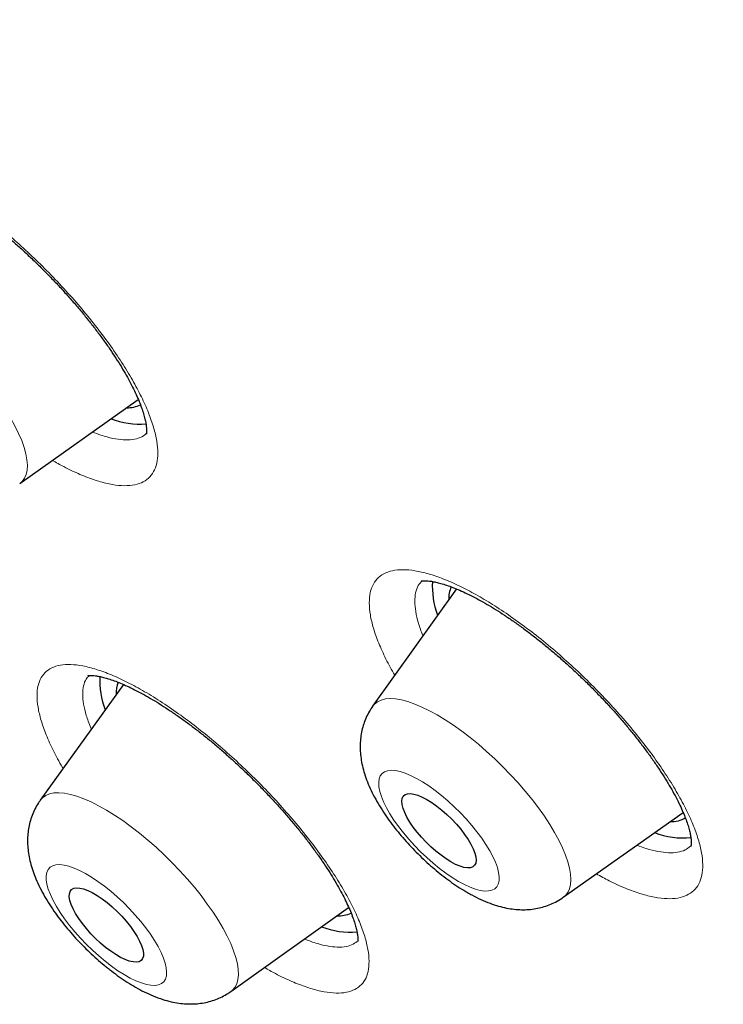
# Model space of a CAD drawing. Header units: millimetres. Extents: x 8 to 961, y 12 to 950.
# Tile 115 of 171: x 842 to 848, y 459 to 468. Entities that reach past the tile are written whole.
import ezdxf

# ---------------------------------------------------------------- set-up
doc = ezdxf.new("R2010")
doc.units = ezdxf.units.MM

msp = doc.modelspace()

# ---------------------------------------------------------------- linework, layer by layer
at = {"color": 7, "linetype": 'Continuous', "lineweight": 30}
for p, q in [((841.9268, 463.6162), (842.9998, 464.3775)), ((845.8801, 462.6616), (845.1223, 461.5989)), ((842.865, 461.7958), (842.1118, 460.7465)), ((846.8487, 459.8683), (847.933, 460.6376)), ((843.8387, 459.0155), (844.9049, 459.7769))]:
    msp.add_line(p, q, dxfattribs=at)
at = {"color": 252, "linetype": 'Continuous', "lineweight": 0, "flags": 128}
for points in [[(841.2999, 464.8752), (841.3725, 464.8049), (841.4431, 464.7325), (841.5113, 464.6584), (841.5765, 464.5834), (841.6383, 464.5077), (841.6963, 464.432), (841.7501, 464.3567), (841.7994, 464.2824), (841.8437, 464.2096), (841.8828, 464.1387), (841.9165, 464.0704), (841.9444, 464.0049), (841.9664, 463.9428), (841.9824, 463.8845), (841.9923, 463.8304), (841.9959, 463.7809), (841.9932, 463.7363), (841.9844, 463.6969), (841.9693, 463.663), (841.9482, 463.6347), (841.9268, 463.6162)], [(845.1223, 461.5989), (845.1379, 461.6174), (845.1654, 461.6391), (845.1987, 461.6549), (845.2375, 461.6644), (845.2815, 461.6677), (845.3305, 461.6647), (845.384, 461.6555), (845.4418, 461.6401), (845.5034, 461.6186), (845.5684, 461.5912), (845.6363, 461.5581), (845.7068, 461.5195)], [(845.7068, 461.5195), (845.7793, 461.4756), (845.8534, 461.4267), (845.9284, 461.3732), (846.004, 461.3155), (846.0795, 461.254), (846.1545, 461.189), (846.2285, 461.121), (846.301, 461.0504), (846.3714, 460.9779), (846.4393, 460.9037), (846.5042, 460.8286), (846.5657, 460.7529), (846.6234, 460.6772), (846.6768, 460.602), (846.7256, 460.5278), (846.7695, 460.4551), (846.8081, 460.3845), (846.8412, 460.3164), (846.8686, 460.2512), (846.8901, 460.1894), (846.9056, 460.1315), (846.9148, 460.0778), (846.9179, 460.0288), (846.9147, 459.9846), (846.9052, 459.9457), (846.8896, 459.9122), (846.868, 459.8846), (846.8468, 459.867)], [(845.8992, 460.0128), (845.9531, 459.9837), (846.0044, 459.9601), (846.0525, 459.9423), (846.0968, 459.9305), (846.137, 459.9249), (846.1724, 459.9254), (846.2027, 459.9321), (846.2276, 459.945), (846.2467, 459.9637), (846.26, 459.9883), (846.2671, 460.0183), (846.2681, 460.0534), (846.2628, 460.0933), (846.2515, 460.1375), (846.2342, 460.1854), (846.211, 460.2366), (846.1824, 460.2904), (846.1485, 460.3463), (846.1098, 460.4036), (846.0667, 460.4617), (846.0197, 460.5199), (845.9694, 460.5775), (845.9162, 460.6339), (845.8609, 460.6885), (845.804, 460.7406), (845.7461, 460.7897), (845.688, 460.8352), (845.6303, 460.8765), (845.5736, 460.9133), (845.5187, 460.945), (845.466, 460.9714), (845.4162, 460.9921), (845.3699, 461.0069), (845.3276, 461.0156), (845.2898, 461.0182), (845.2569, 461.0146), (845.2293, 461.0048), (845.2072, 460.9889), (845.191, 460.9672), (845.1808, 460.9399), (845.1767, 460.9073), (845.1789, 460.8697), (845.1872, 460.8277), (845.2015, 460.7816), (845.2218, 460.7319), (845.2477, 460.6793), (845.279, 460.6244), (845.3154, 460.5677), (845.3563, 460.5099), (845.4014, 460.4517), (845.4502, 460.3938), (845.502, 460.3366), (845.5563, 460.2811), (845.6125, 460.2276), (845.67, 460.177), (845.728, 460.1296), (845.786, 460.0862), (845.8433, 460.0471), (845.8992, 460.0128)], [(842.1118, 460.7465), (842.1327, 460.7699), (842.1616, 460.7904), (842.1961, 460.8047), (842.2361, 460.8129), (842.2812, 460.8148), (842.3312, 460.8104), (842.3858, 460.7998), (842.4444, 460.7831), (842.5068, 460.7602), (842.5725, 460.7316), (842.6411, 460.6972), (842.7121, 460.6573), (842.785, 460.6123), (842.8593, 460.5624), (842.9345, 460.5079), (843.0102, 460.4493)], [(843.0102, 460.4493), (843.0856, 460.3869), (843.1605, 460.3212), (843.2342, 460.2526), (843.3063, 460.1816), (843.3762, 460.1086), (843.4435, 460.0342), (843.5077, 459.9589), (843.5684, 459.8831), (843.6251, 459.8075), (843.6775, 459.7324), (843.7253, 459.6585), (843.768, 459.5862), (843.8055, 459.5161), (843.8374, 459.4486), (843.8635, 459.3841), (843.8836, 459.3232), (843.8977, 459.2662), (843.9056, 459.2134), (843.9072, 459.1654), (843.9026, 459.1224), (843.8918, 459.0847), (843.8749, 459.0525), (843.8519, 459.0261), (843.8387, 459.0155)], [(842.7003, 459.2885), (842.7584, 459.2439), (842.8159, 459.2036), (842.8723, 459.1679), (842.9268, 459.1373), (842.9789, 459.1122), (843.0279, 459.0928), (843.0734, 459.0793), (843.1147, 459.0719), (843.1515, 459.0708), (843.1832, 459.0758), (843.2097, 459.0869), (843.2304, 459.104), (843.2453, 459.127), (843.2542, 459.1555), (843.2568, 459.1893), (843.2533, 459.2279), (843.2437, 459.2709), (843.228, 459.3179), (843.2065, 459.3682), (843.1793, 459.4213), (843.1468, 459.4767), (843.1094, 459.5337), (843.0675, 459.5916), (843.0216, 459.6499), (842.9721, 459.7077), (842.9197, 459.7645), (842.8649, 459.8197), (842.8083, 459.8725), (842.7507, 459.9225), (842.6926, 459.969), (842.6347, 460.0116), (842.5777, 460.0496), (842.5222, 460.0828), (842.4688, 460.1107), (842.4182, 460.133), (842.3708, 460.1495), (842.3274, 460.1599), (842.2883, 460.1642), (842.254, 460.1623), (842.2248, 460.1542), (842.2012, 460.14), (842.1833, 460.1199), (842.1714, 460.0942), (842.1657, 460.063), (842.1661, 460.0267), (842.1727, 459.9859), (842.1854, 459.9408), (842.204, 459.8921), (842.2284, 459.8403), (842.2582, 459.786), (842.2932, 459.7297), (842.3329, 459.6722), (842.3769, 459.614), (842.4247, 459.5559), (842.4758, 459.4985), (842.5294, 459.4424), (842.5852, 459.3883), (842.6424, 459.3368), (842.7003, 459.2885)]]:
    msp.add_lwpolyline(points, dxfattribs=at)
at = {"color": 7, "linetype": 'Continuous', "lineweight": 30, "flags": 128}
for points in [[(845.6137, 460.7537), (845.6581, 460.7261), (845.7036, 460.6937), (845.7495, 460.6572), (845.7949, 460.6172), (845.8389, 460.5745), (845.8808, 460.5298), (845.9197, 460.4841), (845.955, 460.4381), (845.9859, 460.3928), (846.012, 460.3489), (846.0326, 460.3073), (846.0474, 460.2687), (846.0562, 460.234), (846.0588, 460.2036), (846.0551, 460.1782), (846.0453, 460.1583), (846.0294, 460.1442), (846.0078, 460.1362), (845.9809, 460.1345), (845.9491, 460.139), (845.9132, 460.1497), (845.8737, 460.1664), (845.8314, 460.1888), (845.787, 460.2165), (845.7415, 460.2489), (845.6956, 460.2854), (845.6502, 460.3254), (845.6062, 460.3681), (845.5643, 460.4127), (845.5254, 460.4585), (845.4901, 460.5044), (845.4592, 460.5498), (845.4332, 460.5937), (845.4125, 460.6353), (845.3977, 460.6738), (845.3889, 460.7086), (845.3863, 460.739), (845.39, 460.7643), (845.3998, 460.7842), (845.4157, 460.7983), (845.4373, 460.8063), (845.4642, 460.8081), (845.496, 460.8035), (845.5319, 460.7928), (845.5714, 460.7761), (845.6137, 460.7537)], [(842.7175, 459.82), (842.7633, 459.7814), (842.808, 459.7398), (842.851, 459.696), (842.8913, 459.6506), (842.9283, 459.6046), (842.9612, 459.5589), (842.9895, 459.5143), (843.0125, 459.4715), (843.03, 459.4315), (843.0415, 459.395), (843.0469, 459.3626), (843.046, 459.335), (843.0388, 459.3126), (843.0256, 459.2959), (843.0065, 459.2851), (842.9819, 459.2806), (842.9522, 459.2823), (842.9181, 459.2903), (842.8801, 459.3044), (842.8389, 459.3243), (842.7954, 459.3497), (842.7503, 459.38), (842.7044, 459.4148), (842.6587, 459.4533), (842.6139, 459.4949), (842.571, 459.5388), (842.5307, 459.5842), (842.4937, 459.6301), (842.4608, 459.6759), (842.4325, 459.7205), (842.4094, 459.7632), (842.392, 459.8032), (842.3804, 459.8398), (842.3751, 459.8721), (842.376, 459.8998), (842.3831, 459.9222), (842.3964, 459.9389), (842.4155, 459.9496), (842.4401, 459.9542), (842.4697, 459.9524), (842.5039, 459.9444), (842.5419, 459.9304), (842.583, 459.9105), (842.6266, 459.8851), (842.6717, 459.8547), (842.7175, 459.82)]]:
    msp.add_lwpolyline(points, dxfattribs=at)
at = {"color": 7, "linetype": 'Continuous', "lineweight": 30}
for centre, radius, start, end in [((842.9014, 464.5834), 0.281, 268.48104, 295.11124), ((843.0079, 464.8462), 0.692, 248.41606, 275.22868), ((846.3686, 462.6805), 0.7061, 176.02419, 201.29952), ((846.1009, 462.57), 0.2901, 157.64624, 181.10298), ((843.3658, 461.8283), 0.715, 176.76551, 201.47769), ((843.1074, 461.7131), 0.3082, 160.25099, 181.64317), ((847.8256, 460.8207), 0.2664, 267.9229, 300.14274), ((847.9263, 461.0843), 0.6778, 248.25917, 276.64201), ((844.8104, 459.9877), 0.2873, 267.55425, 293.99494), ((844.918, 460.2464), 0.6941, 248.18192, 275.31218)]:
    msp.add_arc(centre, radius, start, end, dxfattribs=at)
for points, knots in [([(895.6834, 453.7518), (895.7116, 453.7813), (895.7647, 453.8366), (895.8338, 453.9104), (895.889, 453.9705), (895.9314, 454.0173), (895.9692, 454.0597), (896.0026, 454.0978), (896.0366, 454.1369), (896.0724, 454.1786), (896.112, 454.2256), (896.1556, 454.278), (896.1992, 454.3316), (896.2419, 454.3849), (896.279, 454.432), (896.3124, 454.4751), (896.3402, 454.5116), (896.3647, 454.544), (896.3885, 454.5758), (896.4146, 454.611), (896.4435, 454.6506), (896.4747, 454.694), (896.5057, 454.7378), (896.5346, 454.779), (896.5594, 454.8151), (896.5805, 454.846), (896.5994, 454.8739), (896.6183, 454.9023), (896.6394, 454.9341), (896.6645, 454.9724), (896.6934, 455.0172), (896.7251, 455.067), (896.757, 455.1181), (896.7862, 455.1656), (896.8129, 455.2098), (896.8383, 455.2524), (896.8652, 455.2982), (896.8938, 455.3476), (896.9217, 455.3967), (896.9467, 455.4414), (896.9672, 455.4786), (896.9843, 455.51), (897.0035, 455.5455), (897.0277, 455.591), (897.0584, 455.6496), (897.091, 455.7133), (897.1235, 455.7782), (897.1637, 455.8603), (897.2107, 455.9592), (897.2565, 456.0597), (897.2933, 456.1431), (897.3233, 456.2126), (897.3546, 456.2871), (897.3874, 456.3673), (897.4202, 456.4499), (897.4549, 456.5399), (897.4909, 456.6366), (897.5282, 456.7409), (897.5629, 456.8416), (897.594, 456.9357), (897.6229, 457.0258), (897.6518, 457.1194), (897.6821, 457.2217), (897.7147, 457.3363), (897.7483, 457.4609), (897.7818, 457.592), (897.8122, 457.7186), (897.8369, 457.8278), (897.8565, 457.9181), (897.8719, 457.9923), (897.8866, 458.0653), (897.9019, 458.1446), (897.9185, 458.2341), (897.9358, 458.3326), (897.9531, 458.4369), (897.9697, 458.5437), (897.9852, 458.6498), (897.9992, 458.7535), (898.0154, 458.881), (898.0327, 459.033), (898.0503, 459.211), (898.0656, 459.3927), (898.0786, 459.5812), (898.0872, 459.7402), (898.0926, 459.866), (898.0958, 459.9556), (898.0984, 460.0432), (898.1003, 460.1251), (898.1015, 460.191), (898.1022, 460.2421), (898.1026, 460.2842), (898.103, 460.3303), (898.1032, 460.3841), (898.1032, 460.4465), (898.1029, 460.5394), (898.1015, 460.6575), (898.0986, 460.7952), (898.0948, 460.9245), (898.0902, 461.0452), (898.0853, 461.1559), (898.0801, 461.2555), (898.0757, 461.3337), (898.0721, 461.3926), (898.0693, 461.4353), (898.0665, 461.4782), (898.0631, 461.5271), (898.0588, 461.587), (898.0534, 461.6582), (898.0471, 461.7369), (898.0401, 461.8193), (898.032, 461.9098), (898.0227, 462.0078), (898.0121, 462.1131), (898.001, 462.2174), (897.9896, 462.3185), (897.9785, 462.4135), (897.969, 462.4913), (897.9613, 462.5525), (897.9553, 462.5991), (897.9499, 462.6408), (897.9448, 462.6792), (897.9393, 462.7197), (897.9327, 462.768), (897.9244, 462.828), (897.9142, 462.8995), (897.9025, 462.9792), (897.89, 463.0621), (897.8774, 463.1438), (897.8648, 463.2231), (897.8524, 463.2999), (897.8368, 463.3935), (897.8183, 463.502), (897.7969, 463.6233), (897.7767, 463.7347), (897.7578, 463.836), (897.7404, 463.927), (897.7245, 464.0086), (897.7092, 464.0854), (897.6931, 464.1654), (897.6744, 464.2568), (897.6489, 464.3783), (897.6169, 464.5269), (897.5786, 464.6991), (897.538, 464.8761), (897.4952, 465.0568), (897.4512, 465.237), (897.4071, 465.4121), (897.3643, 465.578), (897.3232, 465.7337), (897.2867, 465.8688), (897.2548, 465.9851), (897.2256, 466.0901), (897.1942, 466.2013), (897.1589, 466.3247), (897.1192, 466.461), (897.0755, 466.6086), (897.0288, 466.7632), (896.9806, 466.9203), (896.9316, 467.0771), (896.8821, 467.2327), (896.8323, 467.387), (896.7822, 467.5394), (896.7331, 467.6867), (896.6875, 467.8215), (896.6469, 467.9403), (896.6114, 468.0431), (896.5793, 468.135), (896.5481, 468.2238), (896.5149, 468.3175), (896.4773, 468.4226), (896.4335, 468.5441), (896.3831, 468.6822), (896.3269, 468.8342), (896.2678, 468.9923), (896.2067, 469.1534), (896.1437, 469.3173), (896.0789, 469.4841), (896.0122, 469.6535), (895.9453, 469.8213), (895.8809, 469.9807), (895.8223, 470.1244), (895.7706, 470.25), (895.7256, 470.3586), (895.6837, 470.4588), (895.6364, 470.5713), (895.579, 470.7069), (895.5097, 470.8688), (895.4336, 471.0446), (895.3522, 471.231), (895.2664, 471.4248), (895.1764, 471.6259), (895.0696, 471.8618), (894.9447, 472.1339), (894.8015, 472.4406), (894.6539, 472.7516), (894.4617, 473.1504), (894.2971, 473.4843), (894.1629, 473.7523), (894.1071, 473.8632), (894.0543, 473.9674), (894.0067, 474.0612), (893.9654, 474.1421), (893.9306, 474.21), (893.9028, 474.2642), (893.8819, 474.3049), (893.8645, 474.3387), (893.8459, 474.3747), (893.8183, 474.428), (893.7798, 474.5023), (893.7317, 474.5948), (893.6787, 474.6963), (893.6229, 474.8026), (893.5644, 474.9136), (893.5031, 475.0293), (893.4199, 475.1856), (893.3122, 475.3863), (893.1776, 475.635), (892.9986, 475.962), (892.7726, 476.3694), (892.4955, 476.8597), (892.201, 477.3714), (891.9608, 477.7812), (891.7823, 478.0819), (891.6718, 478.2669), (891.5593, 478.4541), (891.4477, 478.6387), (891.341, 478.8141), (891.2433, 478.9738), (891.1559, 479.1159), (891.0789, 479.2406), (891.0154, 479.3431), (890.9644, 479.4252), (890.9249, 479.4886), (890.893, 479.5397), (890.8688, 479.5784), (890.8505, 479.6077), (890.8318, 479.6376), (890.8071, 479.677), (890.7741, 479.7296), (890.7351, 479.7917), (890.678, 479.8823), (890.5998, 480.006), (890.4971, 480.1678), (890.38, 480.3513), (890.2482, 480.5565), (890.1016, 480.7836), (889.9398, 481.0323), (889.7659, 481.2974), (889.4554, 481.7672), (889.044, 482.3797), (888.5275, 483.1323), (888.0426, 483.826), (887.552, 484.5151), (887.0564, 485.1995), (886.5356, 485.9067), (885.986, 486.64), (885.4041, 487.4029), (884.8081, 488.1705), (884.1983, 488.9425), (883.5746, 489.7185), (883.0251, 490.3907), (882.555, 490.958), (882.1703, 491.4179), (881.7876, 491.8707), (881.4121, 492.3109), (881.0472, 492.7347), (880.6932, 493.1422), (880.3506, 493.5334), (880.0196, 493.9082), (879.7004, 494.2669), (879.3935, 494.6093), (879.099, 494.9355), (878.8145, 495.2485), (878.5314, 495.558), (878.2409, 495.8735), (877.9363, 496.2021), (877.5882, 496.5751), (877.1932, 496.9947), (876.7482, 497.463), (876.2795, 497.9512), (875.787, 498.4591), (875.305, 498.9507), (874.8363, 499.4239), (874.3865, 499.8738), (873.9291, 500.3269), (873.47, 500.7772), (872.9662, 501.2669), (872.4177, 501.7941), (871.8251, 502.3567), (871.1708, 502.9704), (870.4558, 503.6315), (869.6811, 504.3365), (868.9146, 505.0227), (868.1943, 505.6575), (867.5186, 506.2443), (866.8805, 506.7909), (866.2348, 507.3364), (865.5765, 507.8849), (864.9052, 508.4359), (864.2346, 508.9783), (863.5653, 509.5114), (862.898, 510.0349), (862.2201, 510.5587), (861.5318, 511.0821), (860.9016, 511.5535), (860.3313, 511.9738), (859.8269, 512.3411), (859.3294, 512.6988), (858.8465, 513.0417), (858.384, 513.3661), (857.9418, 513.6726), (857.5196, 513.9619), (857.1146, 514.2363), (856.7674, 514.469), (856.4747, 514.6634), (856.2331, 514.8227), (855.9992, 514.976), (855.7728, 515.1233), (855.555, 515.264), (855.3592, 515.3898), (855.1906, 515.4975), (855.0531, 515.5849), (854.9503, 515.65), (854.8769, 515.6963), (854.8265, 515.7281), (854.7749, 515.7607), (854.7087, 515.8022), (854.6204, 515.8577), (854.5084, 515.9277), (854.3772, 516.0093), (854.2274, 516.1023), (854.0588, 516.2062), (853.8716, 516.321), (853.6724, 516.4424), (853.4627, 516.5693), (853.2492, 516.6976), (853.0336, 516.8262), (852.8226, 516.951), (852.6177, 517.0715), (852.3694, 517.2163), (852.0823, 517.3822), (851.7607, 517.5657), (851.4579, 517.7365), (851.1737, 517.895), (850.9071, 518.0421), (850.6465, 518.1843), (850.3906, 518.3226), (850.1387, 518.4573), (849.9422, 518.5611), (849.7973, 518.6373), (849.7035, 518.6863), (849.6336, 518.7228), (849.5872, 518.7468), (849.5611, 518.7604), (849.5375, 518.7726), (849.5154, 518.784), (849.4901, 518.7972), (849.4544, 518.8156), (849.4034, 518.8419), (849.3358, 518.8767), (849.253, 518.9191), (849.1602, 518.9664), (849.0632, 519.0158), (848.967, 519.0644), (848.819, 519.139), (848.6225, 519.2372), (848.3668, 519.3635), (848.1097, 519.4888), (847.8526, 519.6125), (847.5999, 519.7325), (847.3532, 519.8482), (847.114, 519.9589), (846.895, 520.0589), (846.6956, 520.1489), (846.5154, 520.2294), (846.3563, 520.2997), (846.2173, 520.3606), (846.0977, 520.4127), (845.9941, 520.4574), (845.9064, 520.495), (845.8422, 520.5224), (845.7978, 520.5414), (845.7691, 520.5535), (845.739, 520.5663), (845.6987, 520.5833), (845.6464, 520.6054), (845.5822, 520.6324), (845.509, 520.663), (845.4233, 520.6987), (845.3288, 520.7378), (845.1922, 520.794), (845.0221, 520.8631), (844.8239, 520.9426), (844.6393, 521.0155), (844.4656, 521.0833), (844.2944, 521.1493), (844.1176, 521.2165), (843.9655, 521.2735), (843.8408, 521.3197), (843.7461, 521.3545), (843.6509, 521.3892), (843.5596, 521.4222), (843.4708, 521.4541), (843.3894, 521.4831), (843.3177, 521.5085), (843.2634, 521.5276), (843.2197, 521.5429), (843.1774, 521.5576), (843.1279, 521.5749), (843.0646, 521.5967), (842.9865, 521.6236), (842.8926, 521.6556), (842.7858, 521.6916), (842.6666, 521.7314), (842.5382, 521.7737), (842.341, 521.8379), (842.0761, 521.922), (841.8229, 521.9994), (841.6432, 522.053), (841.5394, 522.0835), (841.4372, 522.1133), (841.3419, 522.1406), (841.259, 522.1641), (841.1922, 522.1829), (841.1386, 522.1978), (841.09, 522.2112), (841.037, 522.2258), (840.9742, 522.2429), (840.8978, 522.2636), (840.8072, 522.2878), (840.7028, 522.3153), (840.5925, 522.3438), (840.4816, 522.372), (840.3744, 522.3988), (840.2711, 522.4242), (840.1716, 522.4483), (840.0661, 522.4733), (839.9554, 522.4991), (839.8407, 522.5253), (839.735, 522.5489), (839.6406, 522.5696), (839.5596, 522.5871), (839.4975, 522.6002), (839.4513, 522.6099), (839.414, 522.6177), (839.3722, 522.6263), (839.3214, 522.6367), (839.2609, 522.6489), (839.1907, 522.6629), (839.0959, 522.6815), (838.9804, 522.7036), (838.8498, 522.7277), (838.7241, 522.7502), (838.605, 522.7708), (838.4923, 522.7897), (838.3879, 522.8066), (838.2921, 522.8217), (838.2051, 522.835), (838.1251, 522.847), (838.0503, 522.8578), (837.968, 522.8694), (837.871, 522.8827), (837.7541, 522.8981), (837.6272, 522.9139), (837.4936, 522.9296), (837.3588, 522.9445), (837.2243, 522.9584), (837.1036, 522.97), (836.9993, 522.9793), (836.9136, 522.9865), (836.8364, 522.9927), (836.7618, 522.9983), (836.6838, 523.0038), (836.5973, 523.0096), (836.5021, 523.0153), (836.4013, 523.0208), (836.2719, 523.0271), (836.1182, 523.0332), (835.9434, 523.0381), (835.7783, 523.0409), (835.6394, 523.0417), (835.5182, 523.0414), (835.4056, 523.0403), (835.2853, 523.0382), (835.1642, 523.0349), (835.0481, 523.0307), (834.9453, 523.0262), (834.8567, 523.0216), (834.7836, 523.0174), (834.719, 523.0134), (834.6628, 523.0096), (834.6127, 523.006), (834.5615, 523.0021), (834.5031, 522.9975), (834.434, 522.9916), (834.3551, 522.9845), (834.2738, 522.9765), (834.1913, 522.9679), (834.1091, 522.9587), (834.0256, 522.9487), (833.9456, 522.9386), (833.8744, 522.9291), (833.8124, 522.9205), (833.7556, 522.9123), (833.6999, 522.904), (833.6415, 522.895), (833.58, 522.8851), (833.5013, 522.872), (833.4048, 522.8551), (833.2945, 522.8346), (833.1886, 522.8138), (833.0907, 522.7935), (832.9945, 522.7726), (832.8961, 522.7502), (832.8011, 522.7276), (832.7183, 522.707), (832.6403, 522.687), (832.5594, 522.6655), (832.4729, 522.6417), (832.3875, 522.6172), (832.3095, 522.5942), (832.2359, 522.5717), (832.1618, 522.5484), (832.0837, 522.5232), (831.9987, 522.4948), (831.9097, 522.464), (831.8201, 522.4319), (831.7389, 522.4019), (831.6629, 522.3729), (831.5863, 522.343), (831.5087, 522.3117), (831.429, 522.2787), (831.3463, 522.2435), (831.2573, 522.2043), (831.165, 522.1624), (831.0755, 522.1204), (830.9936, 522.0808), (830.9173, 522.0429), (830.8446, 522.0058), (830.7732, 521.9685), (830.7039, 521.9313), (830.6345, 521.8933), (830.5727, 521.8586), (830.518, 521.8273), (830.4724, 521.8007), (830.4283, 521.7746), (830.3862, 521.7494), (830.3434, 521.7234), (830.294, 521.6929), (830.2351, 521.6558), (830.1686, 521.6131), (830.1032, 521.5701), (830.0465, 521.532), (830.001, 521.5008), (829.9637, 521.4749), (829.9283, 521.4501), (829.8911, 521.4237), (829.8504, 521.3944), (829.8068, 521.3626), (829.761, 521.3286), (829.7115, 521.2914), (829.66, 521.2519), (829.609, 521.2121), (829.5623, 521.175), (829.5208, 521.1416), (829.4803, 521.1085), (829.4376, 521.0732), (829.3912, 521.0341), (829.3441, 520.9939), (829.2998, 520.9555), (829.2595, 520.92), (829.2219, 520.8865), (829.177, 520.846), (829.1195, 520.7933), (829.0483, 520.7267), (828.9954, 520.6763), (828.967, 520.6492)], [0, 0, 0, 0, 0.001277, 0.002397, 0.003362, 0.004197, 0.004959, 0.005653, 0.006286, 0.007146, 0.008012, 0.008984, 0.010172, 0.011085, 0.012024, 0.012837, 0.013519, 0.014077, 0.014669, 0.015322, 0.016065, 0.016899, 0.017755, 0.018506, 0.019185, 0.019743, 0.020205, 0.020715, 0.021295, 0.021947, 0.022807, 0.023731, 0.024647, 0.025554, 0.026271, 0.027002, 0.02781, 0.028698, 0.029614, 0.030391, 0.031035, 0.031548, 0.032016, 0.032876, 0.033899, 0.035034, 0.036138, 0.037201, 0.039196, 0.041114, 0.042222, 0.043328, 0.044547, 0.045891, 0.04726, 0.048572, 0.050262, 0.051935, 0.053575, 0.05506, 0.056394, 0.05784, 0.059451, 0.061166, 0.063184, 0.065248, 0.067222, 0.068985, 0.070217, 0.071311, 0.072337, 0.07351, 0.074876, 0.076355, 0.077904, 0.079507, 0.081067, 0.082572, 0.084049, 0.086631, 0.08917, 0.091718, 0.094396, 0.097179, 0.098419, 0.099666, 0.100917, 0.102062, 0.103062, 0.103638, 0.104172, 0.104795, 0.105533, 0.106385, 0.107351, 0.109331, 0.111189, 0.112924, 0.114535, 0.11602, 0.117344, 0.118493, 0.119114, 0.119669, 0.120177, 0.120805, 0.121594, 0.122527, 0.123594, 0.12467, 0.125735, 0.127109, 0.128464, 0.129799, 0.131115, 0.13234, 0.133424, 0.134076, 0.134665, 0.13519, 0.135653, 0.136116, 0.136722, 0.137474, 0.138374, 0.139412, 0.140459, 0.141475, 0.142457, 0.143407, 0.144324, 0.145922, 0.14741, 0.148784, 0.150005, 0.151109, 0.152098, 0.152971, 0.153891, 0.154991, 0.15627, 0.158264, 0.160319, 0.162414, 0.164549, 0.166707, 0.168751, 0.170679, 0.17249, 0.174154, 0.175354, 0.176499, 0.177764, 0.179171, 0.180721, 0.182412, 0.184189, 0.185957, 0.187715, 0.189462, 0.191169, 0.192866, 0.194534, 0.196057, 0.197323, 0.198449, 0.199437, 0.200342, 0.20136, 0.202504, 0.203775, 0.205319, 0.206991, 0.208696, 0.210426, 0.21218, 0.213959, 0.215763, 0.217588, 0.219297, 0.220818, 0.22213, 0.22326, 0.224238, 0.22528, 0.226792, 0.228485, 0.23034, 0.232274, 0.234276, 0.236347, 0.238486, 0.241539, 0.244693, 0.247848, 0.250993, 0.256761, 0.25789, 0.259019, 0.260077, 0.261005, 0.261815, 0.262489, 0.263025, 0.263425, 0.263698, 0.26403, 0.264496, 0.265282, 0.266235, 0.267239, 0.268287, 0.26938, 0.270519, 0.271702, 0.273987, 0.276423, 0.278999, 0.283555, 0.288295, 0.293218, 0.298324, 0.300067, 0.30183, 0.303613, 0.305411, 0.307091, 0.308605, 0.30995, 0.311128, 0.312138, 0.312854, 0.313453, 0.313935, 0.3143, 0.314548, 0.314762, 0.315146, 0.315663, 0.31625, 0.316902, 0.318222, 0.319744, 0.321468, 0.323393, 0.32552, 0.327849, 0.330374, 0.332951, 0.340995, 0.347461, 0.35387, 0.360223, 0.366519, 0.372759, 0.379713, 0.386708, 0.393744, 0.400822, 0.407941, 0.415102, 0.419341, 0.423594, 0.427802, 0.431865, 0.435784, 0.439557, 0.443186, 0.446669, 0.450007, 0.453201, 0.456249, 0.459153, 0.461992, 0.464956, 0.468051, 0.471278, 0.475521, 0.479972, 0.484631, 0.489498, 0.494574, 0.498837, 0.503236, 0.507694, 0.512118, 0.516506, 0.522199, 0.527832, 0.533405, 0.540774, 0.548034, 0.555187, 0.562232, 0.568125, 0.57398, 0.579936, 0.586001, 0.592178, 0.598465, 0.604494, 0.610621, 0.616848, 0.623173, 0.629597, 0.634236, 0.638924, 0.643547, 0.648012, 0.652318, 0.656395, 0.660318, 0.664089, 0.667708, 0.670036, 0.672296, 0.674488, 0.676612, 0.678668, 0.680625, 0.682136, 0.683432, 0.684512, 0.685047, 0.685508, 0.685939, 0.686511, 0.687382, 0.688445, 0.689686, 0.691106, 0.692704, 0.694481, 0.696437, 0.698388, 0.700475, 0.70255, 0.70457, 0.706537, 0.70845, 0.711731, 0.714841, 0.717778, 0.720543, 0.723135, 0.725578, 0.728189, 0.730667, 0.733014, 0.734004, 0.734964, 0.7358, 0.736084, 0.736343, 0.736577, 0.736786, 0.736999, 0.737332, 0.737847, 0.738519, 0.739348, 0.740314, 0.741289, 0.742249, 0.743195, 0.745726, 0.748152, 0.750903, 0.753505, 0.755958, 0.758605, 0.761052, 0.763302, 0.765352, 0.767213, 0.768889, 0.770299, 0.771544, 0.772625, 0.77354, 0.774291, 0.77464, 0.774936, 0.77519, 0.775587, 0.776201, 0.776836, 0.777605, 0.778508, 0.779541, 0.780591, 0.782836, 0.784941, 0.786908, 0.788739, 0.790515, 0.792416, 0.794442, 0.795441, 0.796467, 0.797522, 0.798545, 0.799448, 0.800428, 0.801213, 0.801804, 0.802213, 0.802651, 0.803195, 0.803845, 0.804737, 0.805773, 0.806954, 0.808278, 0.809735, 0.811236, 0.814869, 0.818639, 0.819806, 0.820985, 0.822177, 0.823301, 0.824251, 0.825028, 0.8256, 0.826097, 0.826704, 0.827428, 0.82827, 0.829348, 0.830573, 0.831901, 0.833198, 0.834453, 0.835665, 0.836835, 0.837963, 0.839401, 0.840764, 0.842044, 0.843175, 0.844145, 0.844954, 0.845408, 0.845809, 0.846302, 0.846914, 0.847645, 0.848494, 0.849462, 0.851092, 0.852707, 0.854248, 0.855714, 0.857105, 0.858422, 0.859591, 0.860675, 0.861674, 0.862588, 0.863483, 0.864773, 0.86626, 0.867932, 0.86963, 0.871385, 0.873113, 0.874808, 0.876038, 0.877149, 0.878142, 0.879055, 0.880077, 0.881211, 0.882473, 0.883847, 0.885224, 0.887643, 0.890014, 0.892271, 0.894343, 0.895692, 0.897252, 0.898985, 0.900673, 0.902293, 0.903845, 0.904995, 0.906029, 0.906944, 0.90774, 0.908418, 0.909081, 0.909926, 0.910913, 0.912042, 0.913316, 0.91442, 0.915613, 0.916885, 0.918066, 0.919117, 0.920013, 0.920799, 0.921617, 0.922474, 0.923379, 0.924345, 0.925974, 0.927689, 0.929304, 0.930806, 0.932271, 0.933757, 0.935188, 0.93646, 0.93754, 0.93879, 0.940199, 0.941552, 0.94277, 0.943855, 0.945015, 0.946293, 0.947613, 0.949114, 0.950529, 0.951806, 0.952977, 0.954208, 0.955519, 0.956752, 0.958111, 0.959589, 0.961165, 0.962691, 0.964066, 0.965293, 0.966561, 0.967777, 0.968953, 0.970133, 0.971379, 0.972181, 0.973001, 0.973778, 0.97451, 0.975228, 0.976044, 0.977143, 0.978391, 0.979642, 0.980711, 0.98151, 0.982163, 0.982784, 0.983472, 0.984228, 0.985047, 0.985905, 0.986796, 0.987833, 0.988827, 0.989707, 0.990492, 0.991184, 0.991984, 0.99289, 0.993798, 0.994636, 0.995385, 0.996046, 0.996768, 0.997667, 0.998744, 1, 1, 1, 1]), ([(840.6468, 466.4881), (840.6466, 466.488), (840.6457, 466.4876), (840.6508, 466.4892), (840.6633, 466.4907), (840.6834, 466.4912), (840.7103, 466.4895), (840.7437, 466.485), (840.7835, 466.4768), (840.8292, 466.4646), (840.8804, 466.4479), (840.9368, 466.4266), (840.9975, 466.4005), (841.0624, 466.3696), (841.1311, 466.334), (841.2037, 466.2933), (841.2798, 466.2476), (841.3589, 466.1971), (841.4405, 466.142), (841.5241, 466.0825), (841.609, 466.019), (841.6948, 465.9517), (841.7809, 465.881), (841.8668, 465.8075), (841.9519, 465.7314), (842.0357, 465.6532), (842.1181, 465.5732), (842.1989, 465.4915), (842.2781, 465.4081), (842.3556, 465.3231), (842.4308, 465.2372), (842.5032, 465.1508), (842.5726, 465.0644), (842.6384, 464.9786), (842.7002, 464.894), (842.7578, 464.811), (842.8107, 464.7302), (842.8589, 464.6523), (842.9018, 464.5777), (842.9398, 464.5066), (842.9729, 464.439), (843.0014, 464.375), (843.0249, 464.3153), (843.0437, 464.2605), (843.0578, 464.2113), (843.0675, 464.1682), (843.0732, 464.1319), (843.0757, 464.1029), (843.0756, 464.0813), (843.0743, 464.0679), (843.0729, 464.0621), (843.0731, 464.0629), (843.0732, 464.0631)], [0, 0, 0, 0, 0.004476, 0.024063, 0.042764, 0.061242, 0.079777, 0.098531, 0.117581, 0.136942, 0.156593, 0.17649, 0.196584, 0.216613, 0.236983, 0.257718, 0.278774, 0.300107, 0.321669, 0.343408, 0.365275, 0.387221, 0.409198, 0.431154, 0.453052, 0.474866, 0.496527, 0.518228, 0.540068, 0.562017, 0.584049, 0.606122, 0.628186, 0.650196, 0.672101, 0.693859, 0.715432, 0.736777, 0.75786, 0.778512, 0.799236, 0.8199, 0.840439, 0.860785, 0.880866, 0.900605, 0.919942, 0.938847, 0.957332, 0.975484, 0.993498, 1, 1, 1, 1]), ([(845.5606, 462.733), (845.5606, 462.733), (845.5605, 462.733), (845.5689, 462.7347), (845.5847, 462.736), (845.6077, 462.7357), (845.6374, 462.7331), (845.6737, 462.7272), (845.7163, 462.7177), (845.765, 462.7039), (845.8193, 462.6856), (845.8788, 462.6626), (845.943, 462.6347), (846.0114, 462.6019), (846.0834, 462.5642), (846.1583, 462.5219), (846.2357, 462.4751), (846.3154, 462.4238), (846.3972, 462.3682), (846.4811, 462.3082), (846.5665, 462.244), (846.6529, 462.176), (846.7398, 462.1045), (846.8266, 462.0299), (846.9129, 461.9527), (846.998, 461.8733), (847.0815, 461.7921), (847.1629, 461.7096), (847.2418, 461.6264), (847.3177, 461.5427), (847.3908, 461.4587), (847.4612, 461.3741), (847.5288, 461.2893), (847.593, 461.2048), (847.6535, 461.121), (847.7099, 461.0387), (847.7619, 460.9584), (847.809, 460.8808), (847.8511, 460.8066), (847.8879, 460.7363), (847.9193, 460.6705), (847.9452, 460.6103), (847.966, 460.5552), (847.9823, 460.5049), (847.9942, 460.4594), (848.002, 460.4197), (848.0062, 460.3865), (848.0074, 460.3603), (848.0064, 460.3413), (848.0048, 460.3303), (848.0034, 460.3262), (848.0038, 460.3271), (848.0039, 460.3272)], [0, 0, 0, 0, 0.012695, 0.031068, 0.048984, 0.066908, 0.085054, 0.103569, 0.122514, 0.141893, 0.161674, 0.181812, 0.202241, 0.222901, 0.243732, 0.264678, 0.285611, 0.306578, 0.32782, 0.3493, 0.370983, 0.392824, 0.414783, 0.436814, 0.458872, 0.480907, 0.502881, 0.524769, 0.546545, 0.568078, 0.589585, 0.611231, 0.632986, 0.654813, 0.676663, 0.698463, 0.720146, 0.74165, 0.762903, 0.783835, 0.804384, 0.824486, 0.843711, 0.863454, 0.883103, 0.902601, 0.921894, 0.940958, 0.959823, 0.978602, 0.997467, 1, 1, 1, 1]), ([(842.5462, 461.8755), (842.546, 461.8754), (842.5452, 461.8751), (842.5507, 461.8765), (842.5638, 461.8778), (842.5844, 461.8778), (842.6116, 461.8754), (842.6453, 461.8699), (842.685, 461.8608), (842.7304, 461.8477), (842.7813, 461.8303), (842.8379, 461.8082), (842.8996, 461.7811), (842.9661, 461.7489), (843.0369, 461.7118), (843.1114, 461.6697), (843.189, 461.6228), (843.2693, 461.5712), (843.3516, 461.5154), (843.4355, 461.4554), (843.5203, 461.3918), (843.6054, 461.3248), (843.6905, 461.2549), (843.7755, 461.182), (843.8603, 461.1062), (843.9448, 461.0277), (844.0285, 460.9468), (844.1109, 460.8639), (844.1916, 460.7795), (844.2701, 460.6941), (844.3458, 460.6083), (844.4184, 460.5225), (844.4875, 460.4373), (844.5526, 460.3531), (844.6134, 460.2706), (844.6697, 460.1901), (844.7218, 460.1114), (844.7697, 460.0345), (844.8132, 459.9599), (844.852, 459.8882), (844.8859, 459.8201), (844.9148, 459.7562), (844.9386, 459.6971), (844.9574, 459.6436), (844.9714, 459.5963), (844.9808, 459.5557), (844.9862, 459.5224), (844.9885, 459.4967), (844.9884, 459.4792), (844.9875, 459.4695), (844.9864, 459.4657), (844.9868, 459.4667), (844.9868, 459.4667)], [0, 0, 0, 0, 0.005886, 0.025642, 0.044459, 0.062973, 0.081489, 0.100131, 0.118977, 0.137614, 0.156895, 0.17668, 0.196933, 0.217603, 0.23863, 0.259952, 0.281506, 0.303231, 0.325069, 0.346967, 0.368877, 0.390755, 0.412516, 0.434264, 0.456192, 0.478274, 0.500481, 0.522778, 0.545123, 0.567472, 0.589772, 0.611985, 0.634077, 0.656014, 0.67777, 0.699171, 0.720607, 0.742097, 0.763595, 0.785035, 0.806348, 0.827453, 0.848267, 0.868699, 0.888666, 0.9081, 0.926952, 0.945215, 0.962929, 0.980111, 0.998554, 1, 1, 1, 1]), ([(845.1221, 461.5978), (845.112, 461.5831), (845.0898, 461.5508), (845.0628, 461.497), (845.04, 461.4383), (845.0235, 461.3779), (845.0129, 461.3163), (845.0082, 461.2537), (845.0093, 461.1899), (845.016, 461.1246), (845.0287, 461.0571), (845.0479, 460.9864), (845.0742, 460.912), (845.1079, 460.8346), (845.1483, 460.7562), (845.1938, 460.6787), (845.2433, 460.6035), (845.2959, 460.5306), (845.3513, 460.46), (845.4094, 460.3914), (845.4698, 460.325), (845.5325, 460.2607), (845.5973, 460.1987), (845.6638, 460.1392), (845.7321, 460.0825), (845.8021, 460.0286), (845.8738, 459.9779), (845.9338, 459.9392), (845.9699, 459.918), (845.9815, 459.9112)], [0, 0, 0, 0, 0.025553, 0.056066, 0.086463, 0.116928, 0.147674, 0.178977, 0.211213, 0.244837, 0.28044, 0.318662, 0.359944, 0.403941, 0.448984, 0.493133, 0.535963, 0.577625, 0.618411, 0.658581, 0.698355, 0.737929, 0.777469, 0.817106, 0.856997, 0.897335, 0.93835, 0.980333, 1, 1, 1, 1]), ([(842.112, 460.7453), (842.1065, 460.7379), (842.088, 460.7133), (842.0631, 460.6678), (842.0374, 460.61), (842.0183, 460.5502), (842.0052, 460.4891), (841.998, 460.4269), (841.9966, 460.3637), (842.0008, 460.2991), (842.0109, 460.2326), (842.0272, 460.1634), (842.0504, 460.0906), (842.081, 460.0143), (842.1186, 459.936), (842.1621, 459.8579), (842.21, 459.7817), (842.2613, 459.7078), (842.3155, 459.6362), (842.3725, 459.5668), (842.432, 459.4994), (842.4937, 459.4342), (842.5576, 459.3711), (842.6234, 459.3106), (842.6778, 459.2638), (842.7103, 459.2375), (842.72, 459.2297)], [0, 0, 0, 0, 0.0155238, 0.0512195, 0.0866905, 0.1221465, 0.1578102, 0.1939797, 0.231037, 0.2694642, 0.3098891, 0.3530393, 0.399603, 0.4496761, 0.5020354, 0.5540779, 0.60467, 0.653794, 0.7017401, 0.7488474, 0.7953834, 0.8415955, 0.8876866, 0.9338316, 0.9801849, 1, 1, 1, 1]), ([(845.9815, 459.9112), (845.9946, 459.9038), (846.0343, 459.8813), (846.102, 459.8475), (846.1821, 459.8139), (846.2599, 459.7881), (846.3329, 459.7703), (846.4027, 459.7594), (846.47, 459.7549), (846.5353, 459.7566), (846.5989, 459.7644), (846.6607, 459.7782), (846.7205, 459.7979), (846.7794, 459.825), (846.8224, 459.8487), (846.8445, 459.8659), (846.8483, 459.8688)], [0, 0, 0, 0, 0.048357, 0.146173, 0.247905, 0.339212, 0.423967, 0.502634, 0.576696, 0.647467, 0.715936, 0.782819, 0.848604, 0.913646, 0.985261, 1, 1, 1, 1]), ([(842.72, 459.2297), (842.7323, 459.22), (842.768, 459.1917), (842.8281, 459.1476), (842.9009, 459.0985), (842.9761, 459.0528), (843.0542, 459.0109), (843.1362, 458.9735), (843.217, 458.9436), (843.2944, 458.9222), (843.3653, 458.9088), (843.4335, 458.902), (843.4994, 458.9014), (843.5636, 458.9068), (843.6261, 458.9184), (843.6867, 458.9359), (843.7448, 458.9597), (843.7957, 458.9859), (843.8252, 459.007), (843.8377, 459.0159)], [0, 0, 0, 0, 0.035168, 0.102336, 0.170672, 0.240908, 0.313698, 0.389738, 0.469168, 0.53574, 0.59738, 0.655076, 0.70991, 0.762736, 0.814169, 0.864639, 0.914445, 0.963816, 1, 1, 1, 1])]:
    msp.add_open_spline(points, degree=3, knots=knots, dxfattribs=at)
at = {"color": 252, "linetype": 'Continuous', "lineweight": 0}
for points, knots in [([(828.9872, 520.6452), (829.1832, 520.8268), (829.6401, 521.2505), (830.5233, 521.7455), (831.6047, 522.155), (832.8221, 522.4097), (834.1642, 522.5146), (835.6269, 522.4675), (837.2034, 522.2692), (838.8872, 521.9203), (840.671, 521.4224), (842.5472, 520.7776), (844.5078, 519.9887), (846.5443, 519.059), (848.648, 517.9926), (850.8099, 516.7939), (853.0208, 515.4682), (855.2712, 514.0211), (857.5514, 512.4588), (859.8517, 510.7879), (862.1623, 509.0158), (864.4732, 507.1498), (866.7746, 505.1981), (869.0566, 503.1689), (871.3094, 501.0711), (873.5234, 498.9135), (875.689, 496.7054), (877.7971, 494.4562), (879.8386, 492.1756), (881.8048, 489.8734), (883.6872, 487.5593), (885.4777, 485.2434), (887.1688, 482.9355), (888.7531, 480.6456), (890.2239, 478.3833), (891.5749, 476.1585), (892.8003, 473.9806), (893.8949, 471.8589), (894.8539, 469.8026), (895.6733, 467.8205), (896.3495, 465.921), (896.8797, 464.1122), (897.2615, 462.402), (897.4934, 460.7976), (897.5743, 459.306), (897.5043, 457.9332), (897.282, 456.6866), (896.9142, 455.5657), (896.3808, 454.5972), (895.9672, 453.9963), (895.6928, 453.7598), (895.6884, 453.756)], [0, 0, 0, 0, 0.015714, 0.036649, 0.057584, 0.078519, 0.099454, 0.120389, 0.141324, 0.162259, 0.183194, 0.204129, 0.225064, 0.245999, 0.266934, 0.287869, 0.308804, 0.329739, 0.350674, 0.371609, 0.392543, 0.413479, 0.434413, 0.455349, 0.476283, 0.497218, 0.518154, 0.539088, 0.560023, 0.580958, 0.601893, 0.622828, 0.643763, 0.664698, 0.685633, 0.706568, 0.727503, 0.748438, 0.769373, 0.790308, 0.811243, 0.832178, 0.853113, 0.874048, 0.894983, 0.915918, 0.936853, 0.957788, 0.978723, 0.999658, 1, 1, 1, 1]), ([(812.22, 504.2928), (812.2565, 504.334), (812.4966, 504.605), (813.0428, 505.0032), (813.8617, 505.4791), (814.7905, 505.8359), (815.8142, 506.0845), (816.9328, 506.2211), (818.1419, 506.2459), (819.4378, 506.1588), (820.8166, 505.96), (822.2738, 505.6502), (823.8049, 505.2303), (825.4051, 504.7016), (827.0693, 504.0659), (828.7922, 503.3251), (830.5685, 502.4815), (832.3926, 501.5379), (834.2587, 500.497), (836.161, 499.3624), (838.0935, 498.1375), (840.05, 496.8261), (842.0245, 495.4324), (844.0107, 493.9608), (846.0025, 492.4159), (847.9934, 490.8026), (849.9772, 489.1259), (851.9478, 487.3912), (853.8989, 485.6038), (855.8243, 483.7695), (857.7181, 481.8939), (859.5742, 479.983), (861.3868, 478.0428), (863.1502, 476.0793), (864.8589, 474.0989), (866.5074, 472.1076), (868.0907, 470.1119), (869.6037, 468.1178), (871.0416, 466.1318), (872.3999, 464.1601), (873.6745, 462.2088), (874.8611, 460.2842), (875.9562, 458.3922), (876.9562, 456.5388), (877.8581, 454.7299), (878.6589, 452.9711), (879.3562, 451.2681), (879.9478, 449.626), (880.4318, 448.0502), (880.8066, 446.5455), (881.0712, 445.1167), (881.2246, 443.7683), (881.2664, 442.5046), (881.1966, 441.3294), (881.015, 440.2467), (880.7233, 439.2589), (880.3183, 438.3731), (879.8496, 437.6296), (879.4663, 437.2318), (879.2957, 437.0547)], [0, 0, 0, 0, 0.003203, 0.021066, 0.038929, 0.056792, 0.074656, 0.092519, 0.110382, 0.128245, 0.146108, 0.163971, 0.181834, 0.199697, 0.21756, 0.235424, 0.253287, 0.27115, 0.289013, 0.306876, 0.324739, 0.342602, 0.360466, 0.378329, 0.396192, 0.414055, 0.431918, 0.449781, 0.467644, 0.485507, 0.503371, 0.521234, 0.539097, 0.55696, 0.574823, 0.592686, 0.610549, 0.628412, 0.646275, 0.664139, 0.682002, 0.699865, 0.717728, 0.735591, 0.753454, 0.771317, 0.789181, 0.807044, 0.824907, 0.84277, 0.860633, 0.878496, 0.896359, 0.914222, 0.932085, 0.949949, 0.967812, 0.985675, 1, 1, 1, 1]), ([(812.2489, 487.9124), (812.02, 488.5326), (811.5642, 489.7676), (811.0585, 491.5071), (810.6892, 493.1491), (810.4684, 494.6867), (810.3929, 496.1214), (810.4633, 497.4473), (810.6752, 498.656), (811.0304, 499.7345), (811.5278, 500.6774), (812.1676, 501.4846), (812.9496, 502.1562), (813.87, 502.6899), (814.9178, 503.0846), (816.0873, 503.3334), (817.3738, 503.4348), (818.7772, 503.3887), (820.2975, 503.195), (821.9278, 502.8553), (823.652, 502.3758), (825.4578, 501.7572), (827.3374, 501.0016), (829.2909, 500.1091), (831.3181, 499.0796), (833.4101, 497.9183), (835.5482, 496.6376), (837.7153, 495.2457), (839.9019, 493.7482), (842.108, 492.1451), (844.3334, 490.4366), (846.5687, 488.6304), (848.7952, 486.7435), (850.9937, 484.7902), (853.1544, 482.7788), (855.2773, 480.7092), (857.3622, 478.5818), (859.4004, 476.4056), (861.3762, 474.1999), (863.2715, 471.9826), (865.0774, 469.7634), (866.7938, 467.5425), (868.4207, 465.3199), (869.9516, 463.1052), (871.376, 460.9165), (872.6793, 458.7728), (873.8559, 456.6835), (874.9026, 454.6504), (875.8315, 452.6668), (876.3388, 451.4021), (876.5936, 450.767)], [0, 0, 0, 0, 0.020985, 0.041789, 0.062502, 0.083215, 0.104018, 0.125, 0.145987, 0.166791, 0.187505, 0.208217, 0.229019, 0.25, 0.270986, 0.291791, 0.312505, 0.333217, 0.354019, 0.375, 0.395986, 0.416791, 0.437505, 0.458217, 0.479019, 0.5, 0.520986, 0.541791, 0.562505, 0.583217, 0.604019, 0.625, 0.645986, 0.666791, 0.687505, 0.708217, 0.729019, 0.75, 0.770986, 0.791791, 0.812505, 0.833217, 0.854019, 0.875, 0.895985, 0.916789, 0.937502, 0.958215, 0.979017, 1, 1, 1, 1]), ([(840.408, 465.6381), (840.4068, 465.64), (840.3733, 465.6954), (840.3222, 465.798), (840.2569, 465.943), (840.2119, 466.0764), (840.1847, 466.1976), (840.1762, 466.3051), (840.1871, 466.3969), (840.2167, 466.4724), (840.2645, 466.5307), (840.3306, 466.5705), (840.4135, 466.5918), (840.5123, 466.5944), (840.6261, 466.5776), (840.753, 466.5423), (840.8915, 466.489), (841.0401, 466.4175), (841.1967, 466.3296), (841.3594, 466.2262), (841.5261, 466.1082), (841.6947, 465.9776), (841.8596, 465.8388), (842.0186, 465.6944), (842.1738, 465.5433), (842.3266, 465.3831), (842.4744, 465.216), (842.6124, 465.0473), (842.7383, 464.8793), (842.851, 464.7139), (842.949, 464.5533), (843.0306, 464.3996), (843.0953, 464.2547), (843.1423, 464.1202), (843.1704, 463.9983), (843.1798, 463.8901), (843.1706, 463.7969), (843.142, 463.7205), (843.0951, 463.6612), (843.0306, 463.6198), (842.9485, 463.5975), (842.8506, 463.5939), (842.738, 463.6091), (842.6118, 463.6433), (842.4737, 463.6962), (842.3433, 463.7565), (842.2565, 463.8061), (842.222, 463.8257)], [0, 0, 0, 0, 0.00084, 0.023839, 0.046765, 0.069693, 0.092694, 0.115622, 0.138551, 0.161555, 0.184486, 0.207417, 0.230421, 0.253352, 0.276283, 0.299287, 0.322218, 0.345147, 0.368148, 0.391078, 0.414004, 0.437004, 0.45993, 0.481414, 0.502897, 0.525821, 0.54882, 0.571744, 0.594669, 0.617668, 0.640592, 0.663519, 0.686518, 0.709444, 0.732373, 0.755374, 0.778303, 0.801233, 0.824237, 0.847168, 0.870099, 0.893104, 0.916036, 0.938966, 0.961969, 0.984899, 1, 1, 1, 1]), ([(842.5854, 464.0836), (842.6113, 464.0732), (842.6766, 464.0471), (842.7704, 464.0226), (842.8661, 464.009), (842.9494, 464.0114), (843.0177, 464.0312), (843.0591, 464.0523), (843.0733, 464.0707), (843.0745, 464.0723)], [0, 0, 0, 0, 0.113901, 0.287701, 0.46152, 0.635889, 0.809708, 0.983558, 1, 1, 1, 1]), ([(845.3219, 461.8788), (845.2944, 461.9284), (845.2382, 462.0297), (845.1746, 462.1722), (845.1267, 462.3067), (845.0983, 462.4287), (845.0885, 462.5371), (845.0977, 462.6307), (845.1263, 462.7077), (845.1733, 462.7676), (845.2381, 462.8098), (845.3206, 462.833), (845.419, 462.8377), (845.5323, 462.8237), (845.6593, 462.7906), (845.7981, 462.7395), (845.9438, 462.6724), (846.094, 462.591), (846.2499, 462.4957), (846.4137, 462.3842), (846.5833, 462.2573), (846.7532, 462.119), (846.9211, 461.9707), (847.085, 461.8147), (847.2429, 461.6528), (847.3925, 461.4869), (847.5322, 461.3192), (847.6603, 461.1519), (847.7747, 460.987), (847.8744, 460.8267), (847.9583, 460.6727), (848.0246, 460.5275), (848.0731, 460.3925), (848.1033, 460.2694), (848.114, 460.1602), (848.1059, 460.0659), (848.0789, 459.9874), (848.0329, 459.9266), (847.969, 459.8835), (847.888, 459.8586), (847.7903, 459.8529), (847.6778, 459.866), (847.5519, 459.8973), (847.4135, 459.948), (847.2785, 460.0083), (847.1868, 460.059), (847.1478, 460.0805)], [0, 0, 0, 0, 0.022082, 0.04508, 0.068004, 0.090929, 0.113928, 0.136854, 0.15978, 0.182778, 0.205703, 0.228626, 0.251623, 0.274546, 0.297467, 0.320461, 0.343382, 0.36486, 0.386338, 0.409257, 0.43225, 0.455169, 0.478089, 0.501081, 0.524001, 0.54692, 0.569915, 0.592835, 0.615758, 0.638754, 0.661677, 0.684604, 0.707602, 0.730527, 0.753452, 0.776451, 0.799377, 0.822301, 0.845299, 0.868224, 0.891147, 0.914142, 0.937065, 0.959999, 0.983006, 1, 1, 1, 1]), ([(845.5691, 462.7345), (845.557, 462.7209), (845.5306, 462.6914), (845.5089, 462.6284), (845.5013, 462.5493), (845.5096, 462.4575), (845.5355, 462.3533), (845.5594, 462.2792), (845.578, 462.2382), (845.578, 462.238)], [0, 0, 0, 0, 0.145466, 0.31611, 0.486752, 0.65794, 0.828586, 0.99922, 1, 1, 1, 1]), ([(842.3189, 461.0351), (842.317, 461.0383), (842.2823, 461.0943), (842.2298, 461.1971), (842.1638, 461.3403), (842.1173, 461.4723), (842.0894, 461.5918), (842.0802, 461.6974), (842.0899, 461.788), (842.1189, 461.8617), (842.1662, 461.9183), (842.2313, 461.9571), (842.3139, 461.9768), (842.4124, 461.978), (842.5256, 461.9605), (842.6525, 461.9241), (842.791, 461.8697), (842.9395, 461.798), (843.0963, 461.7094), (843.2592, 461.6056), (843.4228, 461.4903), (843.5845, 461.3658), (843.7462, 461.2314), (843.9098, 461.0849), (844.0728, 460.9278), (844.2298, 460.7652), (844.3784, 460.599), (844.5171, 460.4315), (844.6443, 460.2646), (844.7577, 460.1007), (844.8566, 459.9416), (844.9396, 459.7893), (845.0051, 459.6461), (845.0529, 459.5134), (845.0824, 459.3928), (845.0926, 459.2864), (845.0839, 459.195), (845.0565, 459.1198), (845.0102, 459.0623), (844.946, 459.0226), (844.8649, 459.0012), (844.7672, 458.999), (844.6547, 459.0155), (844.529, 459.0502), (844.3908, 459.1043), (844.2616, 459.1647), (844.1759, 459.2136), (844.1427, 459.2326)], [0, 0, 0, 0, 0.001392, 0.024319, 0.047319, 0.070246, 0.093179, 0.116185, 0.139118, 0.162053, 0.185062, 0.207997, 0.230932, 0.25394, 0.276874, 0.299803, 0.322807, 0.345736, 0.36866, 0.391657, 0.41458, 0.436056, 0.457531, 0.480452, 0.503445, 0.526364, 0.549284, 0.572277, 0.595196, 0.618121, 0.641116, 0.66404, 0.686969, 0.709971, 0.7329, 0.755834, 0.778842, 0.801776, 0.824711, 0.84772, 0.870656, 0.893589, 0.916596, 0.939528, 0.962456, 0.985458, 1, 1, 1, 1]), ([(842.5552, 461.8767), (842.5457, 461.8666), (842.522, 461.8415), (842.502, 461.7845), (842.494, 461.7083), (842.5022, 461.619), (842.5276, 461.5173), (842.5527, 461.4407), (842.5732, 461.3962), (842.5752, 461.392)], [0, 0, 0, 0, 0.116898, 0.289874, 0.462809, 0.636298, 0.809238, 0.982126, 1, 1, 1, 1]), ([(847.5147, 460.3408), (847.5431, 460.3299), (847.6111, 460.304), (847.7071, 460.281), (847.803, 460.2693), (847.8855, 460.2743), (847.9528, 460.2933), (847.985, 460.3181), (848.0002, 460.3299)], [0, 0, 0, 0, 0.127711, 0.305849, 0.48455, 0.66268, 0.84083, 1, 1, 1, 1]), ([(844.5053, 459.4916), (844.5302, 459.4813), (844.5552, 459.471), (844.6161, 459.45), (844.6872, 459.4303), (844.7826, 459.4157), (844.865, 459.4174), (844.933, 459.4337), (844.9658, 459.4571), (844.9816, 459.4683)], [0, 0, 0, 0, 0.112611, 0.113283, 0.292957, 0.473197, 0.65287, 0.832568, 1, 1, 1, 1])]:
    msp.add_open_spline(points, degree=3, knots=knots, dxfattribs=at)

doc.saveas('drawing.dxf')
